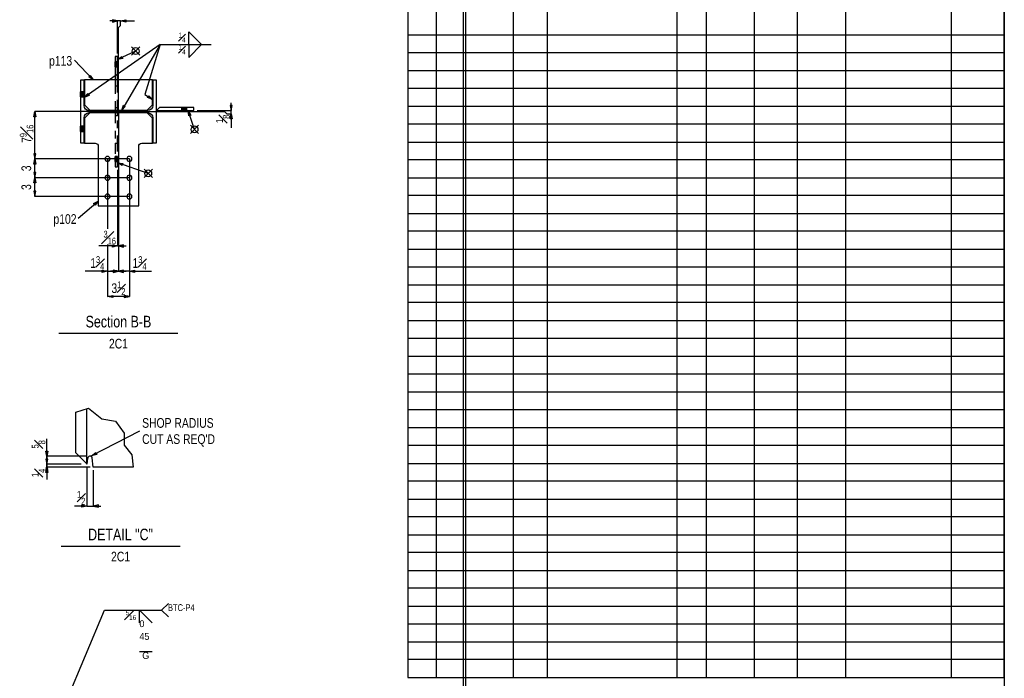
# Model space of a CAD drawing. Header units: inches. Extents: x -17.2 to 17.5, y -11.2 to 11.2.
# Tile 14 of 15: x 4.1 to 17.2, y -3.5 to 5.3. Entities that reach past the tile are written whole.
import ezdxf
from ezdxf.enums import TextEntityAlignment as Align

# ---------------------------------------------------------------- set-up
doc = ezdxf.new("R2010")
doc.units = ezdxf.units.IN
doc.header["$LTSCALE"] = 2.5
doc.header["$MEASUREMENT"] = 0
doc.linetypes.add('SDS2_5', pattern=[0.04, 0.02, -0.02])
doc.layers.add('Layer_0', color=7, linetype='Continuous')
doc.layers.add('Outline', color=7, linetype='Continuous')
doc.styles.add('MTextWidth', font='txt', dxfattribs={"width": 0.8, "height": 0.2})

msp = doc.modelspace()

# ---------------------------------------------------------------- linework, layer by layer
at = {"color": 1, "linetype": 'Continuous'}
for p, q in [((6.398, 4.946), (6.398, 5.115)), ((6.398, 5.115), (6.568, 4.946)), ((6.017, 4.946), (5.006, 4.244)), ((6.017, 4.946), (5.505, 4.072)), ((6.017, 4.946), (5.814, 4.283)), ((6.017, 4.946), (6.695, 4.946)), ((6.398, 4.946), (6.398, 4.776)), ((6.398, 4.776), (6.568, 4.946)), ((4.876, 4.737), (5.124, 4.477)), ((5.066, 4.516), (5.087, 4.537)), ((5.124, 4.477), (5.066, 4.516)), ((5.087, 4.537), (5.124, 4.477)), ((5.124, 4.477), (5.124, 4.477)), ((5.006, 4.244), (5.054, 4.296)), ((5.071, 4.271), (5.006, 4.244)), ((5.006, 4.244), (5.006, 4.244)), ((5.054, 4.296), (5.071, 4.271)), ((5.814, 4.283), (5.913, 4.215)), ((5.848, 4.242), (5.864, 4.266)), ((5.913, 4.215), (5.848, 4.242)), ((5.864, 4.266), (5.913, 4.215)), ((5.913, 4.215), (5.913, 4.215)), ((5.505, 4.072), (5.527, 4.139)), ((5.553, 4.124), (5.505, 4.072)), ((5.505, 4.072), (5.505, 4.072)), ((5.527, 4.139), (5.553, 4.124)), ((5.462, 4.055), (5.462, 2.268)), ((5.449, 3.28), (5.449, 2.268)), ((5.449, 2.268), (5.202, 2.268)), ((5.381, 2.253), (5.381, 2.283)), ((5.381, 2.283), (5.449, 2.268)), ((5.449, 2.268), (5.381, 2.253)), ((5.449, 2.268), (5.462, 2.268)), ((5.531, 2.283), (5.462, 2.268)), ((5.462, 2.268), (5.565, 2.268)), ((5.462, 2.268), (5.531, 2.253)), ((5.531, 2.253), (5.531, 2.283)), ((5.741, -0.199), (5.105, -0.525)), ((4.509, -0.53), (4.509, -0.3)), ((4.509, -0.53), (4.494, -0.461)), ((4.494, -0.461), (4.524, -0.461)), ((4.524, -0.461), (4.509, -0.53)), ((5.105, -0.525), (5.159, -0.48)), ((5.173, -0.506), (5.105, -0.525)), ((5.159, -0.48), (5.173, -0.506)), ((4.524, -0.569), (4.494, -0.569)), ((4.494, -0.569), (4.509, -0.638)), ((4.509, -0.638), (4.494, -0.707)), ((5.039, -0.53), (4.509, -0.53)), ((4.509, -0.53), (4.509, -0.638)), ((4.509, -0.638), (4.509, -0.534)), ((4.509, -0.638), (4.524, -0.569)), ((4.509, -0.638), (4.509, -0.741)), ((4.524, -0.707), (4.509, -0.638)), ((4.964, -0.638), (4.509, -0.638)), ((4.509, -0.676), (4.509, -0.638)), ((4.509, -0.638), (4.509, -0.638)), ((5.105, -0.525), (5.105, -0.525)), ((4.494, -0.745), (4.509, -0.676)), ((4.494, -0.707), (4.524, -0.707)), ((4.524, -0.745), (4.494, -0.745)), ((5.084, -0.676), (4.509, -0.676)), ((4.509, -0.676), (4.509, -0.84)), ((4.509, -0.676), (4.524, -0.745)), ((5.043, -0.676), (5.043, -1.194)), ((5.126, -0.717), (5.126, -1.194)), ((4.974, -1.209), (4.974, -1.179)), ((4.974, -1.179), (5.043, -1.194)), ((5.195, -1.179), (5.126, -1.194)), ((5.195, -1.209), (5.195, -1.179)), ((5.043, -1.194), (4.878, -1.194)), ((5.043, -1.194), (4.974, -1.209)), ((5.043, -1.194), (5.126, -1.194)), ((5.126, -1.194), (5.229, -1.194)), ((5.126, -1.194), (5.195, -1.209)), ((6.036, -2.579), (6.126, -2.489)), ((4.738, -3.863), (5.274, -2.579)), ((5.274, -2.579), (6.036, -2.579)), ((5.74, -2.749), (5.74, -2.579)), ((5.74, -2.579), (5.909, -2.749)), ((6.036, -2.579), (6.126, -2.669)), ((5.74, -3.13), (5.909, -3.13))]:
    msp.add_line(p, q, dxfattribs=at)
at = {"color": 2, "linetype": 'Continuous'}
for p, q in [((4.893, 0.056), (5.065, 0.11)), ((4.893, -0.484), (4.893, 0.056)), ((5.043, -0.634), (5.043, 0.103)), ((5.065, 0.11), (5.24, -0.031)), ((5.24, -0.031), (5.424, -0.063)), ((5.424, -0.063), (5.54, -0.223)), ((5.54, -0.223), (5.536, -0.382)), ((5.536, -0.382), (5.638, -0.512)), ((4.893, -0.484), (5.046, -0.638)), ((5.638, -0.512), (5.659, -0.676)), ((5.046, -0.638), (5.054, -0.558)), ((5.055, -0.55), (5.054, -0.558)), ((5.056, -0.548), (5.055, -0.55)), ((5.055, -0.55), (5.055, -0.55)), ((5.059, -0.543), (5.056, -0.548)), ((5.063, -0.538), (5.059, -0.543)), ((5.069, -0.534), (5.063, -0.538)), ((5.075, -0.531), (5.069, -0.534)), ((5.081, -0.53), (5.075, -0.531)), ((5.087, -0.53), (5.081, -0.53)), ((5.088, -0.53), (5.087, -0.53)), ((5.094, -0.531), (5.088, -0.53)), ((5.1, -0.534), (5.094, -0.531)), ((5.105, -0.538), (5.1, -0.534)), ((5.11, -0.543), (5.105, -0.538)), ((5.113, -0.548), (5.11, -0.543)), ((5.114, -0.55), (5.113, -0.548)), ((5.126, -0.676), (5.114, -0.55)), ((5.114, -0.55), (5.114, -0.55)), ((5.137, -0.676), (5.126, -0.676)), ((5.195, -0.676), (5.137, -0.676)), ((5.659, -0.676), (5.195, -0.676))]:
    msp.add_line(p, q, dxfattribs=at)
at = {"color": 3, "linetype": 'Continuous'}
msp.add_line((4.698, -1.725), (6.282, -1.725), dxfattribs=at)
at = {"layer": 'Layer_0', "color": 2, "linetype": 'Continuous'}
for p, q in [((9.311, 11.25), (9.311, -3.475)), ((17.25, 11.25), (17.25, -11.25)), ((17.25, -3.475), (17.25, 11.25)), ((10.048, 10.837), (10.048, -9.5)), ((10.08, 10.837), (10.08, -9.5)), ((10.08, 10.837), (10.08, -3.475)), ((5.449, 4.788), (5.418, 4.788)), ((5.418, 4.788), (5.418, 4.476)), ((5.418, 4.719), (5.418, 4.719)), ((5.449, 4.476), (5.449, 4.788)), ((5.45, 4.719), (5.449, 4.719)), ((5.418, 4.652), (5.418, 4.652)), ((5.449, 4.652), (5.45, 4.652)), ((5.006, 4.472), (4.958, 4.472)), ((4.958, 4.472), (4.958, 3.639)), ((5.006, 4.136), (5.006, 4.472)), ((5.913, 4.476), (5.011, 4.476)), ((5.011, 4.476), (5.011, 4.143)), ((5.913, 4.143), (5.913, 4.476)), ((5.966, 4.472), (5.918, 4.472)), ((5.918, 4.472), (5.918, 4.136)), ((5.966, 3.639), (5.966, 4.472)), ((4.958, 4.318), (4.957, 4.318)), ((4.957, 4.251), (4.958, 4.251)), ((5.006, 4.318), (5.006, 4.318)), ((5.006, 4.251), (5.006, 4.251)), ((5.011, 4.111), (5.006, 4.136)), ((5.011, 4.143), (5.084, 4.07)), ((5.025, 4.089), (5.011, 4.111)), ((5.047, 4.075), (5.025, 4.089)), ((5.072, 4.07), (5.047, 4.075)), ((5.851, 4.07), (5.072, 4.07)), ((5.84, 4.07), (5.913, 4.143)), ((5.877, 4.075), (5.851, 4.07)), ((5.898, 4.089), (5.877, 4.075)), ((5.913, 4.111), (5.898, 4.089)), ((5.918, 4.136), (5.913, 4.111)), ((6.008, 4.109), (5.966, 4.068)), ((5.966, 4.068), (6.466, 4.068)), ((6.466, 4.109), (6.008, 4.109)), ((6.303, 4.11), (6.303, 4.109)), ((6.303, 4.068), (6.303, 4.067)), ((6.371, 4.109), (6.371, 4.11)), ((6.371, 4.067), (6.371, 4.068)), ((6.466, 4.068), (6.466, 4.109)), ((5.006, 3.974), (5.011, 4)), ((5.006, 3.639), (5.006, 3.974)), ((5.084, 4.041), (5.011, 3.968)), ((5.011, 4), (5.025, 4.021)), ((5.011, 3.968), (5.011, 3.635)), ((5.025, 4.021), (5.047, 4.036)), ((5.047, 4.036), (5.072, 4.041)), ((5.072, 4.041), (5.851, 4.041)), ((5.913, 3.968), (5.84, 4.041)), ((5.851, 4.041), (5.877, 4.036)), ((5.877, 4.036), (5.898, 4.021)), ((5.898, 4.021), (5.913, 4)), ((5.913, 4), (5.918, 3.974)), ((5.913, 3.635), (5.913, 3.968)), ((5.918, 3.974), (5.918, 3.639)), ((4.958, 3.86), (4.957, 3.86)), ((5.006, 3.86), (5.006, 3.86)), ((4.957, 3.792), (4.958, 3.792)), ((5.006, 3.792), (5.006, 3.792)), ((4.958, 3.639), (5.006, 3.639)), ((5.011, 3.635), (5.151, 3.635)), ((5.151, 3.635), (5.167, 3.631)), ((5.167, 3.631), (5.181, 3.622)), ((5.181, 3.622), (5.19, 3.609)), ((5.19, 3.609), (5.193, 3.593)), ((5.193, 3.593), (5.193, 2.801)), ((5.731, 3.593), (5.734, 3.609)), ((5.731, 2.801), (5.731, 3.593)), ((5.734, 3.609), (5.743, 3.622)), ((5.743, 3.622), (5.756, 3.631)), ((5.756, 3.631), (5.772, 3.635)), ((5.772, 3.635), (5.913, 3.635)), ((5.918, 3.639), (5.966, 3.639)), ((5.193, 2.801), (5.731, 2.801)), ((9.311, -3.475), (17.25, -3.475))]:
    msp.add_line(p, q, dxfattribs=at)
at = {"layer": 'Layer_0', "color": 1, "linetype": 'Continuous'}
for p, q in [((9.695, -3.475), (9.695, 10.837)), ((10.72, -3.475), (10.72, 10.837)), ((11.168, 10.837), (11.168, -3.475)), ((12.897, -3.475), (12.897, 10.837)), ((13.921, 10.837), (13.921, -3.475)), ((14.497, -3.475), (14.497, 10.837)), ((15.137, 10.837), (15.137, -3.475)), ((16.546, -3.475), (16.546, 10.837)), ((13.281, 10.3), (13.281, -3.475)), ((9.311, 5.075), (17.25, 5.075)), ((17.25, 4.838), (9.311, 4.838)), ((9.311, 4.6), (17.25, 4.6)), ((17.25, 4.363), (9.311, 4.363)), ((9.311, 4.125), (17.25, 4.125)), ((17.25, 3.888), (9.311, 3.888)), ((9.311, 3.65), (17.25, 3.65)), ((17.25, 3.412), (9.311, 3.412)), ((9.311, 3.175), (17.25, 3.175)), ((17.25, 2.938), (9.311, 2.938)), ((9.311, 2.7), (17.25, 2.7)), ((17.25, 2.463), (9.311, 2.463)), ((9.311, 2.225), (17.25, 2.225)), ((17.25, 1.987), (9.311, 1.987)), ((9.311, 1.75), (17.25, 1.75)), ((17.25, 1.513), (9.311, 1.513)), ((9.311, 1.275), (17.25, 1.275)), ((17.25, 1.038), (9.311, 1.038)), ((9.311, 0.8), (17.25, 0.8)), ((17.25, 0.562), (9.311, 0.562)), ((9.311, 0.325), (17.25, 0.325)), ((17.25, 0.087), (9.311, 0.087)), ((9.311, -0.15), (17.25, -0.15)), ((17.25, -0.387), (9.311, -0.387)), ((9.311, -0.625), (17.25, -0.625)), ((17.25, -0.863), (9.311, -0.863)), ((9.311, -1.1), (17.25, -1.1)), ((17.25, -1.337), (9.311, -1.337)), ((9.311, -1.575), (17.25, -1.575)), ((17.25, -1.812), (9.311, -1.812)), ((9.311, -2.05), (17.25, -2.05)), ((17.25, -2.287), (9.311, -2.287)), ((9.311, -2.525), (17.25, -2.525)), ((17.25, -2.763), (9.311, -2.763)), ((9.311, -3), (17.25, -3)), ((17.25, -3.237), (9.311, -3.237))]:
    msp.add_line(p, q, dxfattribs=at)
at = {"layer": 'Layer_0', "color": 1, "linetype": 'SDS2_5'}
for p, q in [((5.449, 4.719), (5.418, 4.719)), ((5.418, 4.717), (5.418, 4.719)), ((5.45, 4.719), (5.45, 4.717)), ((5.418, 4.717), (5.418, 4.717)), ((5.418, 4.717), (5.449, 4.717)), ((5.418, 4.709), (5.418, 4.717)), ((5.418, 4.709), (5.418, 4.709)), ((5.418, 4.709), (5.449, 4.709)), ((5.418, 4.698), (5.418, 4.709)), ((5.418, 4.698), (5.418, 4.698)), ((5.418, 4.698), (5.449, 4.698)), ((5.418, 4.685), (5.418, 4.698)), ((5.449, 4.685), (5.418, 4.685)), ((5.418, 4.685), (5.418, 4.685)), ((5.418, 4.672), (5.418, 4.685)), ((5.449, 4.672), (5.418, 4.672)), ((5.418, 4.672), (5.418, 4.672)), ((5.418, 4.662), (5.418, 4.672)), ((5.449, 4.662), (5.418, 4.662)), ((5.418, 4.662), (5.418, 4.662)), ((5.418, 4.654), (5.418, 4.662)), ((5.449, 4.654), (5.418, 4.654)), ((5.418, 4.654), (5.418, 4.654)), ((5.418, 4.652), (5.418, 4.654)), ((5.418, 4.652), (5.449, 4.652)), ((5.449, 4.717), (5.45, 4.717)), ((5.449, 4.709), (5.45, 4.709)), ((5.449, 4.698), (5.45, 4.698)), ((5.45, 4.685), (5.449, 4.685)), ((5.45, 4.672), (5.449, 4.672)), ((5.45, 4.662), (5.449, 4.662)), ((5.45, 4.654), (5.449, 4.654)), ((5.45, 4.717), (5.45, 4.709)), ((5.45, 4.709), (5.45, 4.698)), ((5.45, 4.698), (5.45, 4.685)), ((5.45, 4.685), (5.45, 4.672)), ((5.45, 4.672), (5.45, 4.662)), ((5.45, 4.662), (5.45, 4.654)), ((5.45, 4.654), (5.45, 4.652)), ((5.418, 4.476), (5.418, 4.434)), ((5.449, 4.434), (5.449, 4.476)), ((5.418, 4.434), (5.418, 4.418)), ((5.418, 4.418), (5.418, 4.405)), ((5.418, 4.405), (5.418, 4.396)), ((5.418, 4.396), (5.418, 4.393)), ((5.449, 4.393), (5.418, 4.393)), ((5.418, 4.393), (5.418, 4.111)), ((5.449, 4.418), (5.449, 4.434)), ((5.449, 4.405), (5.449, 4.418)), ((5.449, 4.396), (5.449, 4.405)), ((5.449, 4.393), (5.449, 4.396)), ((5.449, 4.111), (5.449, 4.393)), ((4.957, 4.316), (4.957, 4.318)), ((4.957, 4.308), (4.957, 4.316)), ((4.957, 4.316), (4.958, 4.316)), ((4.957, 4.297), (4.957, 4.308)), ((4.957, 4.308), (4.958, 4.308)), ((4.957, 4.284), (4.957, 4.297)), ((4.957, 4.297), (4.958, 4.297)), ((4.957, 4.271), (4.957, 4.284)), ((4.957, 4.284), (4.958, 4.284)), ((4.957, 4.26), (4.957, 4.271)), ((4.958, 4.271), (4.957, 4.271)), ((4.957, 4.253), (4.957, 4.26)), ((4.958, 4.26), (4.957, 4.26)), ((4.957, 4.251), (4.957, 4.253)), ((4.958, 4.253), (4.957, 4.253)), ((5.006, 4.318), (4.958, 4.318)), ((4.958, 4.316), (5.006, 4.316)), ((4.958, 4.308), (5.006, 4.308)), ((4.958, 4.297), (5.006, 4.297)), ((4.958, 4.284), (5.006, 4.284)), ((5.006, 4.271), (4.958, 4.271)), ((5.006, 4.26), (4.958, 4.26)), ((5.006, 4.253), (4.958, 4.253)), ((4.958, 4.251), (5.006, 4.251)), ((5.006, 4.318), (5.006, 4.316)), ((5.006, 4.316), (5.006, 4.316)), ((5.006, 4.316), (5.006, 4.308)), ((5.006, 4.308), (5.006, 4.308)), ((5.006, 4.308), (5.006, 4.297)), ((5.006, 4.297), (5.006, 4.297)), ((5.006, 4.297), (5.006, 4.284)), ((5.006, 4.284), (5.006, 4.284)), ((5.006, 4.284), (5.006, 4.271)), ((5.006, 4.271), (5.006, 4.26)), ((5.006, 4.271), (5.006, 4.271)), ((5.006, 4.26), (5.006, 4.253)), ((5.006, 4.26), (5.006, 4.26)), ((5.006, 4.253), (5.006, 4.251)), ((5.006, 4.253), (5.006, 4.253)), ((5.418, 4.111), (5.418, 4.07)), ((5.418, 4.111), (5.449, 4.111)), ((5.449, 4.07), (5.449, 4.111)), ((6.303, 4.11), (6.305, 4.11)), ((6.303, 4.109), (6.303, 4.068)), ((6.305, 4.067), (6.303, 4.067)), ((6.305, 4.109), (6.305, 4.11)), ((6.305, 4.11), (6.313, 4.11)), ((6.305, 4.068), (6.305, 4.109)), ((6.305, 4.067), (6.305, 4.068)), ((6.313, 4.067), (6.305, 4.067)), ((6.313, 4.109), (6.313, 4.11)), ((6.313, 4.11), (6.324, 4.11)), ((6.313, 4.068), (6.313, 4.109)), ((6.313, 4.067), (6.313, 4.068)), ((6.324, 4.067), (6.313, 4.067)), ((6.324, 4.109), (6.324, 4.11)), ((6.324, 4.11), (6.337, 4.11)), ((6.324, 4.068), (6.324, 4.109)), ((6.324, 4.067), (6.324, 4.068)), ((6.337, 4.067), (6.324, 4.067)), ((6.337, 4.109), (6.337, 4.11)), ((6.337, 4.11), (6.35, 4.11)), ((6.337, 4.068), (6.337, 4.109)), ((6.337, 4.067), (6.337, 4.068)), ((6.35, 4.067), (6.337, 4.067)), ((6.35, 4.11), (6.361, 4.11)), ((6.35, 4.11), (6.35, 4.109)), ((6.35, 4.109), (6.35, 4.068)), ((6.35, 4.068), (6.35, 4.067)), ((6.361, 4.067), (6.35, 4.067)), ((6.361, 4.11), (6.368, 4.11)), ((6.361, 4.11), (6.361, 4.109)), ((6.361, 4.109), (6.361, 4.068)), ((6.361, 4.068), (6.361, 4.067)), ((6.368, 4.067), (6.361, 4.067)), ((6.368, 4.11), (6.371, 4.11)), ((6.368, 4.11), (6.368, 4.109)), ((6.368, 4.109), (6.368, 4.068)), ((6.368, 4.068), (6.368, 4.067)), ((6.371, 4.067), (6.368, 4.067)), ((6.371, 4.068), (6.371, 4.109)), ((5.418, 4.041), (5.418, 3.999)), ((5.449, 3.999), (5.418, 3.999)), ((5.418, 3.999), (5.418, 3.635)), ((5.449, 3.999), (5.449, 4.041)), ((5.449, 3.635), (5.449, 3.999)), ((4.957, 3.857), (4.957, 3.86)), ((4.957, 3.85), (4.957, 3.857)), ((4.957, 3.857), (4.958, 3.857)), ((4.957, 3.839), (4.957, 3.85)), ((4.957, 3.85), (4.958, 3.85)), ((4.957, 3.826), (4.957, 3.839)), ((4.957, 3.839), (4.958, 3.839)), ((4.957, 3.813), (4.957, 3.826)), ((4.957, 3.826), (4.958, 3.826)), ((4.957, 3.802), (4.957, 3.813)), ((4.958, 3.813), (4.957, 3.813)), ((4.957, 3.795), (4.957, 3.802)), ((4.958, 3.802), (4.957, 3.802)), ((5.006, 3.86), (4.958, 3.86)), ((4.958, 3.857), (5.006, 3.857)), ((4.958, 3.85), (5.006, 3.85)), ((4.958, 3.839), (5.006, 3.839)), ((4.958, 3.826), (5.006, 3.826)), ((5.006, 3.813), (4.958, 3.813)), ((5.006, 3.802), (4.958, 3.802)), ((5.006, 3.86), (5.006, 3.857)), ((5.006, 3.857), (5.006, 3.857)), ((5.006, 3.857), (5.006, 3.85)), ((5.006, 3.85), (5.006, 3.85)), ((5.006, 3.85), (5.006, 3.839)), ((5.006, 3.839), (5.006, 3.839)), ((5.006, 3.839), (5.006, 3.826)), ((5.006, 3.826), (5.006, 3.826)), ((5.006, 3.826), (5.006, 3.813)), ((5.006, 3.813), (5.006, 3.802)), ((5.006, 3.813), (5.006, 3.813)), ((5.006, 3.802), (5.006, 3.795)), ((5.006, 3.802), (5.006, 3.802)), ((4.957, 3.792), (4.957, 3.795)), ((4.958, 3.795), (4.957, 3.795)), ((5.006, 3.795), (4.958, 3.795)), ((4.958, 3.792), (5.006, 3.792)), ((5.006, 3.795), (5.006, 3.792)), ((5.006, 3.795), (5.006, 3.795)), ((5.418, 3.635), (5.449, 3.635)), ((5.418, 3.635), (5.418, 3.631)), ((5.418, 3.631), (5.418, 3.622)), ((5.418, 3.622), (5.418, 3.609)), ((5.418, 3.609), (5.418, 3.593)), ((5.418, 3.593), (5.418, 3.322)), ((5.449, 3.631), (5.449, 3.635)), ((5.449, 3.622), (5.449, 3.631)), ((5.449, 3.609), (5.449, 3.622)), ((5.449, 3.593), (5.449, 3.609)), ((5.449, 3.322), (5.449, 3.593)), ((5.45, 3.459), (5.418, 3.459)), ((5.418, 3.456), (5.418, 3.459)), ((5.418, 3.449), (5.418, 3.456)), ((5.418, 3.456), (5.45, 3.456)), ((5.418, 3.438), (5.418, 3.449)), ((5.418, 3.449), (5.45, 3.449)), ((5.418, 3.425), (5.418, 3.438)), ((5.418, 3.438), (5.45, 3.438)), ((5.418, 3.412), (5.418, 3.425)), ((5.418, 3.425), (5.45, 3.425)), ((5.418, 3.401), (5.418, 3.412)), ((5.45, 3.412), (5.418, 3.412)), ((5.45, 3.459), (5.45, 3.456)), ((5.45, 3.456), (5.45, 3.449)), ((5.45, 3.449), (5.45, 3.438)), ((5.45, 3.438), (5.45, 3.425)), ((5.45, 3.425), (5.45, 3.412)), ((5.45, 3.412), (5.45, 3.401)), ((5.418, 3.394), (5.418, 3.401)), ((5.45, 3.401), (5.418, 3.401)), ((5.418, 3.391), (5.418, 3.394)), ((5.45, 3.394), (5.418, 3.394)), ((5.418, 3.391), (5.45, 3.391)), ((5.418, 3.322), (5.449, 3.322)), ((5.45, 3.401), (5.45, 3.394)), ((5.45, 3.394), (5.45, 3.391))]:
    msp.add_line(p, q, dxfattribs=at)
at = {"layer": 'Layer_0', "color": 3, "linetype": 'Continuous'}
for points in [[(5.303, 3.456), (5.292, 3.449), (5.285, 3.438), (5.282, 3.425), (5.285, 3.412), (5.292, 3.401), (5.303, 3.394), (5.316, 3.391), (5.329, 3.394), (5.34, 3.401), (5.347, 3.412), (5.35, 3.425), (5.347, 3.438), (5.34, 3.449), (5.329, 3.456), (5.316, 3.459), (5.303, 3.456)], [(5.595, 3.456), (5.584, 3.449), (5.576, 3.438), (5.574, 3.425), (5.576, 3.412), (5.584, 3.401), (5.595, 3.394), (5.608, 3.391), (5.621, 3.394), (5.632, 3.401), (5.639, 3.412), (5.641, 3.425), (5.639, 3.438), (5.632, 3.449), (5.621, 3.456), (5.608, 3.459), (5.595, 3.456)], [(5.303, 3.206), (5.292, 3.199), (5.285, 3.188), (5.282, 3.175), (5.285, 3.162), (5.292, 3.151), (5.303, 3.144), (5.316, 3.141), (5.329, 3.144), (5.34, 3.151), (5.347, 3.162), (5.35, 3.175), (5.347, 3.188), (5.34, 3.199), (5.329, 3.206), (5.316, 3.209), (5.303, 3.206)], [(5.595, 3.206), (5.584, 3.199), (5.576, 3.188), (5.574, 3.175), (5.576, 3.162), (5.584, 3.151), (5.595, 3.144), (5.608, 3.141), (5.621, 3.144), (5.632, 3.151), (5.639, 3.162), (5.641, 3.175), (5.639, 3.188), (5.632, 3.199), (5.621, 3.206), (5.608, 3.209), (5.595, 3.206)], [(5.303, 2.956), (5.292, 2.949), (5.285, 2.938), (5.282, 2.925), (5.285, 2.912), (5.292, 2.901), (5.303, 2.894), (5.316, 2.891), (5.329, 2.894), (5.34, 2.901), (5.347, 2.912), (5.35, 2.925), (5.347, 2.938), (5.34, 2.949), (5.329, 2.956), (5.316, 2.959), (5.303, 2.956)], [(5.595, 2.956), (5.584, 2.949), (5.576, 2.938), (5.574, 2.925), (5.576, 2.912), (5.584, 2.901), (5.595, 2.894), (5.608, 2.891), (5.621, 2.894), (5.632, 2.901), (5.639, 2.912), (5.641, 2.925), (5.639, 2.938), (5.632, 2.949), (5.621, 2.956), (5.608, 2.959), (5.595, 2.956)]]:
    msp.add_lwpolyline(points, close=True, dxfattribs=at)
at = {"layer": 'Outline', "color": 1, "linetype": 'Continuous'}
for p, q in [((5.449, 5.261), (5.346, 5.261)), ((5.449, 5.261), (5.381, 5.276)), ((5.381, 5.276), (5.381, 5.246)), ((5.381, 5.246), (5.449, 5.261)), ((5.491, 5.261), (5.449, 5.261)), ((5.449, 4.83), (5.449, 5.261)), ((5.491, 5.261), (5.56, 5.276)), ((5.491, 5.202), (5.491, 5.261)), ((5.491, 5.261), (5.677, 5.261)), ((5.56, 5.246), (5.491, 5.261)), ((5.56, 5.276), (5.56, 5.246)), ((5.462, 5.173), (5.491, 5.202)), ((5.462, 4.055), (5.462, 5.173)), ((5.69, 4.861), (5.449, 4.746)), ((5.635, 4.806), (5.745, 4.916)), ((5.635, 4.916), (5.745, 4.806)), ((5.449, 4.746), (5.505, 4.789)), ((5.518, 4.762), (5.449, 4.746)), ((5.449, 4.746), (5.449, 4.746)), ((5.505, 4.789), (5.518, 4.762)), ((6.474, 3.818), (6.391, 4.068)), ((6.391, 4.068), (6.391, 4.068)), ((6.391, 4.068), (6.427, 4.007)), ((6.399, 3.998), (6.391, 4.068)), ((6.508, 4.068), (6.962, 4.068)), ((6.977, 4.136), (6.947, 4.136)), ((6.947, 4.136), (6.962, 4.068)), ((6.962, 4.068), (6.962, 4.171)), ((6.962, 4.068), (6.977, 4.136)), ((6.962, 4.026), (6.962, 4.068)), ((4.335, 3.986), (4.35, 4.055)), ((4.364, 3.986), (4.335, 3.986)), ((4.35, 3.425), (4.35, 4.055)), ((4.35, 4.055), (4.364, 3.986)), ((5.462, 4.055), (4.35, 4.055)), ((5.462, 4.055), (5.462, 1.93)), ((5.462, 4.055), (5.462, 1.93)), ((5.462, 4.055), (6.873, 4.055)), ((6.427, 4.007), (6.399, 3.998)), ((6.873, 4.055), (6.903, 4.026)), ((6.903, 4.026), (6.962, 4.026)), ((6.947, 3.957), (6.962, 4.026)), ((6.977, 3.957), (6.947, 3.957)), ((6.962, 4.026), (6.962, 3.84)), ((6.962, 4.026), (6.977, 3.957)), ((6.419, 3.763), (6.529, 3.873)), ((6.419, 3.873), (6.529, 3.763)), ((4.364, 3.494), (4.335, 3.494)), ((4.335, 3.494), (4.35, 3.425)), ((4.335, 3.356), (4.35, 3.425)), ((4.35, 3.425), (4.364, 3.494)), ((4.35, 3.175), (4.35, 3.425)), ((4.35, 3.425), (4.364, 3.356)), ((5.608, 3.425), (4.35, 3.425)), ((5.608, 3.425), (4.35, 3.425)), ((5.316, 3.425), (5.316, 2.497)), ((5.316, 3.425), (5.316, 2.497)), ((5.608, 3.425), (5.608, 1.595)), ((5.608, 3.425), (5.608, 1.93)), ((4.364, 3.356), (4.335, 3.356)), ((5.858, 3.233), (5.452, 3.372)), ((5.452, 3.372), (5.452, 3.372)), ((5.452, 3.372), (5.522, 3.363)), ((5.512, 3.336), (5.452, 3.372)), ((5.522, 3.363), (5.512, 3.336)), ((5.803, 3.178), (5.913, 3.288)), ((5.803, 3.288), (5.913, 3.178)), ((4.364, 3.244), (4.335, 3.244)), ((4.335, 3.244), (4.35, 3.175)), ((4.335, 3.106), (4.35, 3.175)), ((4.35, 3.175), (4.364, 3.244)), ((4.35, 2.925), (4.35, 3.175)), ((4.35, 3.175), (4.364, 3.106)), ((5.608, 3.175), (4.35, 3.175)), ((5.608, 3.175), (4.35, 3.175)), ((4.364, 3.106), (4.335, 3.106)), ((4.364, 2.994), (4.335, 2.994)), ((4.335, 2.994), (4.35, 2.925)), ((4.35, 2.925), (4.364, 2.994)), ((5.608, 2.925), (4.35, 2.925)), ((4.924, 2.637), (5.193, 2.864)), ((5.131, 2.831), (5.193, 2.864)), ((5.15, 2.808), (5.131, 2.831)), ((5.193, 2.864), (5.15, 2.808)), ((5.193, 2.864), (5.193, 2.864)), ((5.316, 2.287), (5.316, 1.595)), ((5.316, 2.287), (5.316, 1.93)), ((5.316, 1.93), (5.021, 1.93)), ((5.247, 1.916), (5.247, 1.945)), ((5.247, 1.945), (5.316, 1.93)), ((5.316, 1.93), (5.247, 1.916)), ((5.316, 1.93), (5.462, 1.93)), ((5.462, 1.93), (5.358, 1.93)), ((5.462, 1.93), (5.393, 1.945)), ((5.393, 1.945), (5.393, 1.916)), ((5.393, 1.916), (5.462, 1.93)), ((5.531, 1.945), (5.462, 1.93)), ((5.608, 1.93), (5.462, 1.93)), ((5.462, 1.93), (5.565, 1.93)), ((5.462, 1.93), (5.531, 1.916)), ((5.531, 1.916), (5.531, 1.945)), ((5.608, 1.93), (5.677, 1.945)), ((5.608, 1.93), (5.903, 1.93)), ((5.677, 1.916), (5.608, 1.93)), ((5.677, 1.945), (5.677, 1.916)), ((5.316, 1.595), (5.385, 1.61)), ((5.608, 1.595), (5.316, 1.595)), ((5.385, 1.58), (5.316, 1.595)), ((5.385, 1.61), (5.385, 1.58)), ((5.608, 1.595), (5.539, 1.61)), ((5.539, 1.61), (5.539, 1.58)), ((5.539, 1.58), (5.608, 1.595))]:
    msp.add_line(p, q, dxfattribs=at)
at = {"layer": 'Outline', "color": 3, "linetype": 'Continuous'}
msp.add_line((4.67, 1.107), (6.253, 1.107), dxfattribs=at)
at = {"layer": 'Outline', "color": 1, "linetype": 'Continuous'}
for centre in [(5.69, 4.861), (6.474, 3.818), (5.858, 3.233)]:
    msp.add_circle(centre, 0.0458, dxfattribs=at)

# ---------------------------------------------------------------- texts
at = {"color": 2, "linetype": 'Continuous', "width": 0.8}
msp.add_text('p113', height=0.129, dxfattribs=at).set_placement((4.846, 4.666), align=Align.RIGHT)
at = {"color": 3, "linetype": 'Continuous', "width": 0.8}
msp.add_text('DETAIL "C"', height=0.1548, dxfattribs=at).set_placement((5.49, -1.649), align=Align.CENTER)
at = {"color": 1, "linetype": 'Continuous', "width": 0.8}
msp.add_text('2C1', height=0.129, dxfattribs=at).set_placement((5.49, -1.93), align=Align.CENTER)
at = {"color": 1, "linetype": 'Continuous'}
for s, p in [('0', (5.74, -2.714)), ('45', (5.74, -2.883))]:
    msp.add_text(s, height=0.0903, dxfattribs=at).set_placement(p, align=Align.TOP_LEFT)
msp.add_text('G', height=0.0903, dxfattribs=at).set_placement((5.825, -3.137), align=Align.TOP_CENTER)
at = {"color": 1, "linetype": 'Continuous', "char_height": 0.09032, "style": 'MTextWidth'}
for s, insert, attachment_point in [('\\A1;{\\H0.70x;\\S1#4;}', (6.356, 4.977), 9), ('\\A1;{\\H0.70x;\\S1#4;}', (6.356, 4.943), 3), ('\\A1;{\\H0.70x;\\S5#16;}', (5.698, -2.582), 3)]:
    msp.add_mtext(s, dxfattribs=dict(at, insert=insert, attachment_point=attachment_point))
at = {"color": 2, "linetype": 'Continuous', "char_height": 0.12902, "attachment_point": 9, "style": 'MTextWidth'}
for s, insert in [('\\A1;{\\H0.70x;\\S3#16;}', (5.429, 2.288)), ('\\A1;{\\H0.70x;\\S1#2;}', (5.022, -1.174))]:
    msp.add_mtext(s, dxfattribs=dict(at, insert=insert))
at = {"color": 2, "linetype": 'Continuous', "insert": (5.777, -0.023), "char_height": 0.12902, "width": 1.54827, "attachment_point": 1, "style": 'MTextWidth'}
msp.add_mtext("SHOP RADIUS\\PCUT AS REQ'D", dxfattribs=at)
at = {"color": 2, "linetype": 'Continuous', "char_height": 0.12902, "rotation": 90, "style": 'MTextWidth'}
for s, insert, attachment_point in [('\\A1;{\\H0.70x;\\S5#8;}', (4.489, -0.372), 8), ('\\A1;{\\H0.70x;\\S1#4;}', (4.489, -0.696), 9)]:
    msp.add_mtext(s, dxfattribs=dict(at, insert=insert, attachment_point=attachment_point))
at = {"color": 1, "linetype": 'Continuous', "insert": (6.121, -2.545), "char_height": 0.0903, "width": 0.54189, "attachment_point": 4, "style": 'MTextWidth'}
msp.add_mtext('BTC-P4\\P', dxfattribs=at)
at = {"layer": 'Outline', "color": 2, "linetype": 'Continuous', "width": 0.8}
for p in [(4.3, 3.3), (4.3, 3.05)]:
    msp.add_text('3', height=0.129, rotation=90, dxfattribs=at).set_placement(p, align=Align.CENTER)
msp.add_text('p102', height=0.129, dxfattribs=at).set_placement((4.904, 2.561), align=Align.RIGHT)
at = {"layer": 'Outline', "color": 3, "linetype": 'Continuous', "width": 0.8}
msp.add_text('Section B-B', height=0.15483, dxfattribs=at).set_placement((5.462, 1.183), align=Align.CENTER)
at = {"layer": 'Outline', "color": 1, "linetype": 'Continuous', "width": 0.8}
msp.add_text('2C1', height=0.129, dxfattribs=at).set_placement((5.462, 0.903), align=Align.CENTER)
at = {"layer": 'Outline', "color": 2, "linetype": 'Continuous', "char_height": 0.12902, "rotation": 90, "style": 'MTextWidth'}
for s, insert, attachment_point in [('\\A1;{\\H0.70x;\\S1#8;}', (6.942, 4.014), 9), ('\\A1;7{\\H0.70x;\\S9#16;}', (4.33, 3.759), 8)]:
    msp.add_mtext(s, dxfattribs=dict(at, insert=insert, attachment_point=attachment_point))
at = {"layer": 'Outline', "color": 2, "linetype": 'Continuous', "char_height": 0.12902, "style": 'MTextWidth'}
for s, insert, attachment_point in [('\\A1;1{\\H0.70x;\\S3#4;}', (5.274, 1.95), 9), ('\\A1;1{\\H0.70x;\\S3#4;}', (5.649, 1.95), 7), ('\\A1;3{\\H0.70x;\\S1#2;}', (5.462, 1.615), 8)]:
    msp.add_mtext(s, dxfattribs=dict(at, insert=insert, attachment_point=attachment_point))

doc.saveas('drawing.dxf')
